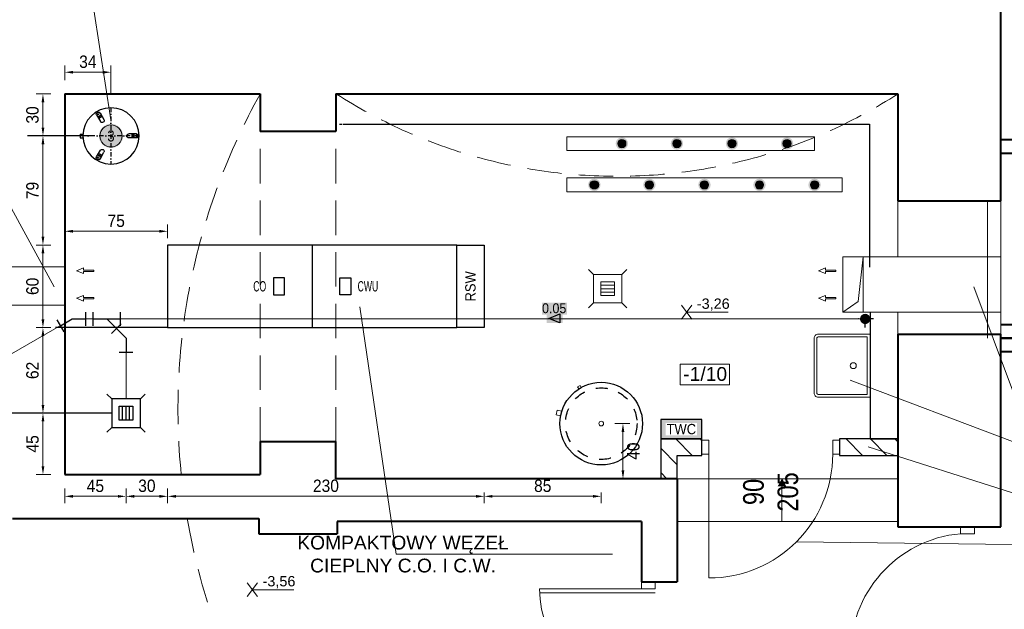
# Model space of a CAD drawing. Header units: millimetres. Extents: x -368 to 1732, y 1943 to 3428.
# Tile 3 of 5: x 567 to 1283, y 2571 to 2999. Entities that reach past the tile are written whole.
import ezdxf
from ezdxf.enums import TextEntityAlignment as Align
from ezdxf.lldxf.tags import DXFTag

# ---------------------------------------------------------------- set-up
doc = ezdxf.new("R2010")
doc.units = ezdxf.units.MM
for name, pattern in [('_DASHED', [0.564444, 0.282222, -0.282222]), ('CONTINOUS', [0]), ('DASHDOT', [25.4, 12.7, -6.35, 0, -6.35]), ('DASHDOT2', [0.5, 0.25, -0.125, 0, -0.125]), ('DASHED', [0.75, 0.5, -0.25])]:
    doc.linetypes.add(name, pattern=pattern)
doc.layers.get('Defpoints').update_dxf_attribs({"lineweight": 9})
for name, color, linetype in [('-- Budynek', 7, 'Continuous'), ('-- CO_piony', 11, 'Continuous'), ('-- K_SANIT', 131, 'CONTINOUS'), ('-- K_SANIT_opis', 11, 'CONTINOUS'), ('-- RAMKA', 11, 'Continuous'), ('-- urządzenia', 51, 'Continuous'), ('-- WYMIENNIKOWNIA', 51, 'Continuous')]:
    doc.layers.add(name, color=color, linetype=linetype)
for name, color, linetype, lineweight in [('-- Budynek_stolaska', 3, 'Continuous', 5), ('-- CO_opis', 11, 'Continuous', 0), ('-- istn. instalacja', 11, 'Continuous', 5), ('-widok', 3, 'Continuous', 15), ('_NOŚNE', 73, 'Continuous', 40), ('A30_DRZWI', 3, 'Continuous', 15), ('Dodatki', 11, 'Continuous', 9), ('OPISY', 1, 'Continuous', 9), ('PRZERYWANA', 50, 'DASHED', 15), ('WYM-BUD', 12, 'Continuous', 13), ('WYMIARY', 123, 'Continuous', 9)]:
    doc.layers.add(name, color=color, linetype=linetype, lineweight=lineweight)
doc.styles.add('1-100', font='arial.ttf', dxfattribs={"width": 0.5, "oblique": 5, "height": 20})
doc.styles.add('A', font='arial.ttf', dxfattribs={"width": 0.9})
doc.styles.add('INSTADT', font='arial.ttf', dxfattribs={"width": 0.9})
doc.styles.get("Standard").update_dxf_attribs({"font": 'arial.ttf'})
tags = doc.linetypes.add('DASH', pattern=[15, 10, -5]).pattern_tags.tags
tags[6:7] = [DXFTag(74, 4), DXFTag(75, 0), DXFTag(340, '0'), DXFTag(46, 0.0), DXFTag(50, 0.0), DXFTag(44, 0.0), DXFTag(45, 0.0)]
tags[4:5] = [DXFTag(74, 4), DXFTag(75, 0), DXFTag(340, '0'), DXFTag(46, 0.0), DXFTag(50, 0.0), DXFTag(44, 0.0), DXFTag(45, 0.0)]
doc.dimstyles.new('1-100', dxfattribs={"dimtxt": 20, "dimasz": 0.4, "dimexe": 15, "dimexo": 0.1, "dimgap": 2, "dimtad": 1, "dimdec": 0, "dimdsep": 46, "dimtxsty": '1-100', "dimblk": 'wymiarowa', "dimcen": 0, "dimse1": 1, "dimse2": 1, "dimclrd": 256, "dimclre": 256, "dimclrt": 2, "dimadec": 0, "dimazin": 0, "dimtfac": 1, "dimtdec": 0, "dimtix": 1, "dimtofl": 0, "dimtmove": 1, "dimatfit": 0, "dimldrblk": 'wymiarowa', "dimfxl": 1, "dimtolj": 1, "dimtzin": 0, "dimlwd": -1, "dimlwe": -1, "dimarcsym": 0})

# ---------------------------------------------------------------- blocks, each defined once
blk = doc.blocks.new('-- ZLEW_rz')
at = {"color": 11, "linetype": 'Continuous', "lineweight": 0}
blk.add_lwpolyline([(-19.85, -40.8), (19.85, -40.8, 0.414214), (22.85, -37.8), (22.85, 0), (-22.85, 0), (-22.85, -37.8, 0.414214)], format="xyb", close=True, dxfattribs=at)
at = {"color": 50, "linetype": 'Continuous', "lineweight": 0}
blk.add_lwpolyline([(-19.85, -38.8), (19.85, -38.8, 0.414214), (20.85, -37.8), (20.85, -2.3), (-20.85, -2.3), (-20.85, -37.8, 0.414214)], format="xyb", close=True, dxfattribs=at)
blk.add_circle((0, -12.3), 2.15, dxfattribs=at)
blk = doc.blocks.new('-- NR_22')
h = blk.add_hatch(color=251)
edge = h.paths.add_edge_path()
edge.add_arc((0, 30), 22, 0, 360)
at = {"color": 50}
blk.add_circle((0, 30), 20, dxfattribs=at)
at = {"style": 'A', "width": 0.9, "flags": 12}
blk.add_attdef('22', text='', height=22, dxfattribs=at).set_placement((0, 30, 0.1), align=Align.MIDDLE_CENTER)
blk = doc.blocks.new('-- średnica_kan')
for points in [[(23.3, 28.5), (-22.3, 28.5), (-22.3, 6.5), (23.3, 6.5)], [(-14.1, 6.5), (15.1, 6.5), (15.1, -8.5), (-14.1, -8.5)]]:
    blk.add_hatch(color=251).paths.add_polyline_path(points)
at = {"linetype": 'Continuous', "ltscale": 100}
for p, q in [((-10.1, 0), (10.1, 8.1)), ((10.1, -8.1), (-10.1, 0)), ((10.1, 8.1), (10.1, -8.1))]:
    blk.add_line(p, q, dxfattribs=at)
at = {"color": 7, "style": 'A', "width": 0.9, "flags": 12}
blk.add_attdef('ŚREDNICA', text='', height=18, dxfattribs=at).set_placement((0, 4.1), align=Align.BOTTOM_CENTER)
blk = doc.blocks.new('*D1831')
at = {"layer": '-- CO_opis', "color": 50, "linetype": 'Continuous', "ltscale": 2}
for p, q in [((599.9, 2659.07), (599.9, 2648.27)), ((644.5, 2659.07), (644.5, 2648.27))]:
    blk.add_line(p, q, dxfattribs=at)
at = {"layer": '-- CO_opis', "linetype": 'Continuous', "lineweight": 5, "ltscale": 2}
blk.add_line((605.9, 2653.27), (638.5, 2653.27), dxfattribs=at)
at = {"layer": '-- CO_opis', "linetype": 'Continuous', "ltscale": 2}
for points in [[(605.9, 2654.27), (605.9, 2652.27), (599.9, 2653.27)], [(638.5, 2654.27), (638.5, 2652.27), (644.5, 2653.27)]]:
    blk.add_solid(points, dxfattribs=at)
at = {"layer": 'Defpoints', "color": 0, "linetype": 'Continuous', "ltscale": 2}
for p in [(599.9, 2669.07), (644.5, 2669.07), (644.5, 2653.27)]:
    blk.add_point(p, dxfattribs=at)
at = {"layer": '-- CO_opis', "color": 1, "linetype": 'Continuous', "ltscale": 2, "insert": (622.2, 2660.85), "char_height": 9, "attachment_point": 5, "style": 'INSTADT'}
blk.add_mtext('\\A1;45', dxfattribs=at)
blk = doc.blocks.new('_ArchTick')
at = {"color": 0, "linetype": 'ByBlock', "const_width": 0.15}
blk.add_lwpolyline([(-0.5, -0.5), (0.5, 0.5)], dxfattribs=at)
blk = doc.blocks.new('wymiarowa')
at = {"layer": 'WYMIARY'}
for p, q in [((0, 25), (0, -25)), ((-17, 0), (17, 0))]:
    blk.add_line(p, q, dxfattribs=at)
at = {"layer": 'WYMIARY', "xscale": 17, "yscale": 17, "zscale": 17, "rotation": 180}
blk.add_blockref('_ArchTick', (0, 0), dxfattribs=at)
blk = doc.blocks.new('*D1832')
at = {"layer": '-- CO_opis', "color": 50, "linetype": 'Continuous', "ltscale": 2}
for p, q in [((644.5, 2659.07), (644.5, 2648.27)), ((674.7, 2659.07), (674.7, 2648.27))]:
    blk.add_line(p, q, dxfattribs=at)
at = {"layer": '-- CO_opis', "linetype": 'Continuous', "lineweight": 5, "ltscale": 2}
blk.add_line((668.7, 2653.27), (650.5, 2653.27), dxfattribs=at)
at = {"layer": '-- CO_opis', "linetype": 'Continuous', "ltscale": 2}
for points in [[(650.5, 2654.27), (650.5, 2652.27), (644.5, 2653.27)], [(668.7, 2654.27), (668.7, 2652.27), (674.7, 2653.27)]]:
    blk.add_solid(points, dxfattribs=at)
at = {"layer": 'Defpoints', "color": 0, "linetype": 'Continuous', "ltscale": 2}
for p in [(644.5, 2669.07), (674.7, 2669.07), (644.5, 2653.27)]:
    blk.add_point(p, dxfattribs=at)
at = {"layer": '-- CO_opis', "color": 1, "linetype": 'Continuous', "ltscale": 2, "insert": (659.6, 2660.87), "char_height": 9, "attachment_point": 5, "style": 'INSTADT'}
blk.add_mtext('\\A1;30', dxfattribs=at)
blk = doc.blocks.new('*D1833')
at = {"layer": '-- CO_opis', "color": 50, "linetype": 'Continuous', "ltscale": 2}
for p, q in [((589.9, 2713.67), (579.1, 2713.67)), ((589.9, 2669.07), (579.1, 2669.07))]:
    blk.add_line(p, q, dxfattribs=at)
at = {"layer": '-- CO_opis', "linetype": 'Continuous', "lineweight": 5, "ltscale": 2}
blk.add_line((584.1, 2707.67), (584.1, 2675.07), dxfattribs=at)
at = {"layer": '-- CO_opis', "linetype": 'Continuous', "ltscale": 2}
for points in [[(585.1, 2707.67), (583.1, 2707.67), (584.1, 2713.67)], [(585.1, 2675.07), (583.1, 2675.07), (584.1, 2669.07)]]:
    blk.add_solid(points, dxfattribs=at)
at = {"layer": 'Defpoints', "color": 0, "linetype": 'Continuous', "ltscale": 2}
for p in [(599.9, 2713.67), (584.1, 2669.07), (599.9, 2669.07)]:
    blk.add_point(p, dxfattribs=at)
at = {"layer": '-- CO_opis', "color": 1, "linetype": 'Continuous', "ltscale": 2, "insert": (576.52, 2691.37), "char_height": 9, "attachment_point": 5, "rotation": 90, "style": 'INSTADT'}
blk.add_mtext('\\A1;45', dxfattribs=at)
blk = doc.blocks.new('*D1834')
at = {"layer": '-- CO_opis', "color": 50, "linetype": 'Continuous', "ltscale": 2}
for p, q in [((589.9, 2775.78), (579.1, 2775.78)), ((589.9, 2713.67), (579.1, 2713.67))]:
    blk.add_line(p, q, dxfattribs=at)
at = {"layer": '-- CO_opis', "linetype": 'Continuous', "lineweight": 5, "ltscale": 2}
blk.add_line((584.1, 2719.67), (584.1, 2769.78), dxfattribs=at)
at = {"layer": '-- CO_opis', "linetype": 'Continuous', "ltscale": 2}
for points in [[(585.1, 2769.78), (583.1, 2769.78), (584.1, 2775.78)], [(585.1, 2719.67), (583.1, 2719.67), (584.1, 2713.67)]]:
    blk.add_solid(points, dxfattribs=at)
at = {"layer": 'Defpoints', "color": 0, "linetype": 'Continuous', "ltscale": 2}
for p in [(584.1, 2775.78), (599.9, 2775.78), (599.9, 2713.67)]:
    blk.add_point(p, dxfattribs=at)
at = {"layer": '-- CO_opis', "color": 1, "linetype": 'Continuous', "ltscale": 2, "insert": (576.5, 2744.73), "char_height": 9, "attachment_point": 5, "rotation": 90, "style": 'INSTADT'}
blk.add_mtext('\\A1;62', dxfattribs=at)
blk = doc.blocks.new('*D1835')
at = {"layer": '-- CO_opis', "color": 50, "linetype": 'Continuous', "ltscale": 2}
for p, q in [((589.9, 2835.78), (579.1, 2835.78)), ((589.9, 2775.78), (579.1, 2775.78))]:
    blk.add_line(p, q, dxfattribs=at)
at = {"layer": '-- CO_opis', "linetype": 'Continuous', "lineweight": 5, "ltscale": 2}
blk.add_line((584.1, 2829.78), (584.1, 2781.78), dxfattribs=at)
at = {"layer": '-- CO_opis', "linetype": 'Continuous', "ltscale": 2}
for points in [[(585.1, 2829.78), (583.1, 2829.78), (584.1, 2835.78)], [(585.1, 2781.78), (583.1, 2781.78), (584.1, 2775.78)]]:
    blk.add_solid(points, dxfattribs=at)
at = {"layer": 'Defpoints', "color": 0, "linetype": 'Continuous', "ltscale": 2}
for p in [(599.9, 2835.78), (584.1, 2775.78), (599.9, 2775.78)]:
    blk.add_point(p, dxfattribs=at)
at = {"layer": '-- CO_opis', "color": 1, "linetype": 'Continuous', "ltscale": 2, "insert": (576.5, 2805.78), "char_height": 9, "attachment_point": 5, "rotation": 90, "style": 'INSTADT'}
blk.add_mtext('\\A1;60', dxfattribs=at)
blk = doc.blocks.new('*D1836')
at = {"layer": '-- CO_opis', "color": 50, "linetype": 'Continuous', "ltscale": 2}
for p, q in [((589.9, 2945.5), (579.1, 2945.5)), ((589.9, 2915.05), (579.1, 2915.05))]:
    blk.add_line(p, q, dxfattribs=at)
at = {"layer": '-- CO_opis', "linetype": 'Continuous', "lineweight": 5, "ltscale": 2}
blk.add_line((584.1, 2921.05), (584.1, 2939.5), dxfattribs=at)
at = {"layer": '-- CO_opis', "linetype": 'Continuous', "ltscale": 2}
for points in [[(585.1, 2939.5), (583.1, 2939.5), (584.1, 2945.5)], [(585.1, 2921.05), (583.1, 2921.05), (584.1, 2915.05)]]:
    blk.add_solid(points, dxfattribs=at)
at = {"layer": 'Defpoints', "color": 0, "linetype": 'Continuous', "ltscale": 2}
for p in [(584.1, 2945.5), (599.9, 2945.5), (599.9, 2915.05)]:
    blk.add_point(p, dxfattribs=at)
at = {"layer": '-- CO_opis', "color": 1, "linetype": 'Continuous', "ltscale": 2, "insert": (576.5, 2930.27), "char_height": 9, "attachment_point": 5, "rotation": 90, "style": 'INSTADT'}
blk.add_mtext('\\A1;30', dxfattribs=at)
blk = doc.blocks.new('*D1837')
at = {"layer": '-- CO_opis', "color": 50, "linetype": 'Continuous', "ltscale": 2}
for p, q in [((599.9, 2955.5), (599.9, 2966.3)), ((633.53, 2945.5), (633.53, 2966.3))]:
    blk.add_line(p, q, dxfattribs=at)
at = {"layer": '-- CO_opis', "linetype": 'Continuous', "lineweight": 5, "ltscale": 2}
blk.add_line((605.9, 2961.3), (627.53, 2961.3), dxfattribs=at)
at = {"layer": '-- CO_opis', "linetype": 'Continuous', "ltscale": 2}
for points in [[(605.9, 2962.3), (605.9, 2960.3), (599.9, 2961.3)], [(627.53, 2962.3), (627.53, 2960.3), (633.53, 2961.3)]]:
    blk.add_solid(points, dxfattribs=at)
at = {"layer": 'Defpoints', "color": 0, "linetype": 'Continuous', "ltscale": 2}
for p in [(633.53, 2961.3), (599.9, 2945.5), (633.53, 2935.5)]:
    blk.add_point(p, dxfattribs=at)
at = {"layer": '-- CO_opis', "color": 1, "linetype": 'Continuous', "ltscale": 2, "insert": (616.71, 2968.9), "char_height": 9, "attachment_point": 5, "style": 'INSTADT'}
blk.add_mtext('\\A1;34', dxfattribs=at)
blk = doc.blocks.new('*D1840')
at = {"layer": '-- CO_opis', "color": 50, "linetype": 'Continuous', "ltscale": 2}
for p, q in [((599.9, 2840.78), (599.9, 2850.78)), ((674.7, 2840.78), (674.7, 2850.78))]:
    blk.add_line(p, q, dxfattribs=at)
at = {"layer": '-- CO_opis', "linetype": 'Continuous', "lineweight": 5, "ltscale": 2}
blk.add_line((605.9, 2845.78), (668.7, 2845.78), dxfattribs=at)
at = {"layer": '-- CO_opis', "linetype": 'Continuous', "ltscale": 2}
for points in [[(605.9, 2846.78), (605.9, 2844.78), (599.9, 2845.78)], [(668.7, 2846.78), (668.7, 2844.78), (674.7, 2845.78)]]:
    blk.add_solid(points, dxfattribs=at)
at = {"layer": 'Defpoints', "color": 0, "linetype": 'Continuous', "ltscale": 2}
for p in [(674.7, 2845.78), (599.9, 2835.78, 0), (674.7, 2835.78, 0)]:
    blk.add_point(p, dxfattribs=at)
at = {"layer": '-- CO_opis', "color": 1, "linetype": 'Continuous', "ltscale": 2, "insert": (637.3, 2853.36), "char_height": 9, "attachment_point": 5, "style": 'INSTADT'}
blk.add_mtext('\\A1;75', dxfattribs=at)
blk = doc.blocks.new('-- pion_kan')
h = blk.add_hatch(color=251)
edge = h.paths.add_edge_path()
edge.add_ellipse((0, 0), major_axis=(-5.31, 5.31), ratio=1, start_angle=0, end_angle=360)
at = {"color": 50, "linetype": 'DASHDOT2', "ltscale": 25}
for p, q in [((12.3, 0), (-12.3, 0)), ((0, -12.3), (0, 12.3))]:
    blk.add_line(p, q, dxfattribs=at)
at = {"color": 51, "linetype": 'Continuous'}
blk.add_ellipse((0, 0), major_axis=(-3.9, 3.9), ratio=1, start_param=3.926991, end_param=10.210176, dxfattribs=at)
blk = doc.blocks.new('A$C541D7E8F')
at = {"layer": '-- K_SANIT', "xscale": 0.5, "yscale": 0.5}
blk.add_blockref('-- pion_kan', (0, 0), dxfattribs=at)
blk = doc.blocks.new('-- Węzeł 60x230')
at = {"layer": '-- WYMIENNIKOWNIA', "color": 11, "ltscale": 100}
blk.add_line((0, -30), (0, 30), dxfattribs=at)
for points in [[(-125, -30), (-125, 30), (-105, 30), (-105, -30)], [(-28.1, -6.15), (-28.1, 6.15), (-20, 6.15), (-20, -6.15)], [(28.1, -6.15), (28.1, 6.15), (20, 6.15), (20, -6.15)]]:
    blk.add_lwpolyline(points, close=True, dxfattribs=at)
at = {"layer": '-- WYMIENNIKOWNIA', "color": 91, "ltscale": 100}
blk.add_lwpolyline([(-105, 30), (-105, -30), (105, -30), (105, 30)], close=True, dxfattribs=at)
at = {"layer": '-- WYMIENNIKOWNIA', "color": 7, "ltscale": 100, "insert": (-115, 0), "char_height": 7.5, "attachment_point": 5, "rotation": 270, "style": 'A'}
blk.add_mtext_dynamic_manual_height_columns('RSW', width=50, gutter_width=3.75, heights=[23.85], dxfattribs=at)
at = {"layer": '-- WYMIENNIKOWNIA', "color": 7, "linetype": 'Continuous', "lineweight": 0, "attachment_point": 5, "rotation": 180, "style": 'A'}
for s, insert, char_height, width in [('{\\W0.6;CWU}', (-40.51, 0), 7.4996, 14.2776), ('{\\W0.6;CO}', (38.1, 0), 7.5, 9.4596)]:
    blk.add_mtext(s, dxfattribs=dict(at, insert=insert, char_height=char_height, width=width))
blk = doc.blocks.new('-- ROZDZIELNICA TWC_rz')
blk.add_hatch(color=251).paths.add_polyline_path([(0, -15), (0, 15), (-14.2, 15), (-14.2, -15)])
at = {"color": 7, "ltscale": 100, "insert": (-7.1, 0), "char_height": 7.5, "attachment_point": 5, "rotation": 90, "style": 'A', "bg_fill": 3, "box_fill_scale": 1.1, "bg_fill_color": 256, "bg_fill_transparency": 10617998}
blk.add_mtext('TWC', dxfattribs=at)
at = {"ltscale": 100}
blk.add_lwpolyline([(-14.2, -15), (0, -15), (0, 15), (-14.2, 15)], close=True, dxfattribs=at)
blk = doc.blocks.new('-- WPUST_Ż_100')
at = {"color": 50}
for p, q in [((-13.89, 13.89), (-10.35, 10.35)), ((-10.35, 10.35), (-10.35, -10.35)), ((10.35, 10.35), (-10.35, 10.35)), ((10.35, 10.35), (13.89, 13.89)), ((10.35, -10.35), (10.35, 10.35)), ((-2.5, 5), (-2.5, -5)), ((0, 5), (0, -5)), ((2.5, 5), (2.5, -5)), ((-13.89, -13.89), (-10.35, -10.35)), ((-10.35, -10.35), (10.35, -10.35)), ((10.35, -10.35), (13.89, -13.89))]:
    blk.add_line(p, q, dxfattribs=at)
at = {"color": 11}
for p, q in [((-5, -5), (-5, 5)), ((-5, 5), (5, 5)), ((5, 5), (5, -5)), ((5, -5), (-5, -5))]:
    blk.add_line(p, q, dxfattribs=at)
blk = doc.blocks.new('pion')
h = blk.add_hatch(color=251)
edge = h.paths.add_edge_path()
edge.add_arc((0, 0), 6, 0, 360)
h = blk.add_hatch(color=50)
edge = h.paths.add_edge_path()
edge.add_arc((0, 0), 4, 0, 360)
at = {"color": 50}
blk.add_circle((0, 0), 4, dxfattribs=at)
blk = doc.blocks.new('-- JOULE TCPMVD-200_rz')
at = {"color": 50, "linetype": 'Continuous', "lineweight": 0}
blk.add_lwpolyline([(-21.95, -20.45), (-23.16, -21.65), (-21.65, -23.16), (-20.45, -21.95)], dxfattribs=at)
blk.add_lwpolyline([(-1.68, -30), (1.68, -30), (1.68, -33.37), (-1.68, -33.37)], close=True, dxfattribs=at)
blk.add_circle((0, 0), 30)
at = {"color": 50, "linetype": '_DASHED', "ltscale": 30}
blk.add_circle((0, 0), 26, dxfattribs=at)
at = {"color": 50, "linetype": 'Continuous', "lineweight": 0}
blk.add_circle((0, 0), 1.69, dxfattribs=at)
blk = doc.blocks.new('-- NG 50')
at = {"color": 50, "linetype": 'DASHDOT', "ltscale": 0.25}
for p, q in [((0, 20.45), (0, -20.45)), ((-20.45, 0), (20.45, 0))]:
    blk.add_line(p, q, dxfattribs=at)
at = {"color": 50, "extrusion": (0, 0, -1)}
for p, q in [((7.95, 16.77), (5.14, 11.9)), ((10.55, 15.27), (7.74, 10.4)), ((6.4, 14.09), (6.41, 14.1)), ((6.41, 14.11), (6.41, 14.1)), ((-18.5, 1.5), (-12.87, 1.5)), ((-18.5, -1.5), (-12.87, -1.5)), ((-15.42, -1.5), (-15.41, -1.5)), ((-15.4, -1.5), (-15.41, -1.5)), ((7.95, -16.77), (5.14, -11.9)), ((10.55, -15.27), (7.74, -10.4)), ((9, -12.59), (9.01, -12.6)), ((9.01, -12.61), (9.01, -12.6))]:
    blk.add_line(p, q, dxfattribs=at)
at = {"color": 11, "extrusion": (0, 0, -1)}
for p, q in [((22.45, 1.34), (20.4, 1.34)), ((22.45, 1.34), (22.45, 0)), ((22.45, 0), (22.45, -1.35)), ((22.45, -1.35), (20.4, -1.35))]:
    blk.add_line(p, q, dxfattribs=at)
at = {"color": 0}
for radius in [20.45, 0.612]:
    blk.add_circle((0, 0), radius, dxfattribs=at)
at = {"color": 50}
for centre, radius in [((9.37, 16.24), 0.75), ((-18.75, 0), 0.75), ((0, 0), 0.367), ((0, 0), 0.184), ((9.37, -16.24), 0.75)]:
    blk.add_circle(centre, radius, dxfattribs=at)
for centre, radius, start, end in [((15.77, 27.31), 15.04, 234.27519, 245.72481), ((15.77, 27.31), 14.84, 234.19776, 245.80224), ((9.25, 16.02), 1.5, 330, 150), ((6.5, 11.25), 1.5, 154.47439, 325.52561), ((-18.5, 0), 1.5, 90, 270), ((-31.54, 0), 14.84, 354.19776, 5.80224), ((-31.54, 0), 15.04, 354.27519, 5.72481), ((-12.99, 0), 1.5, 274.47439, 85.52561), ((6.5, -11.25), 1.5, 34.47439, 205.52561), ((15.77, -27.31), 15.04, 114.27519, 125.72481), ((15.77, -27.31), 14.84, 114.19776, 125.80224), ((9.25, -16.02), 1.5, 210, 30)]:
    blk.add_arc(centre, radius, start, end, dxfattribs=at)
at = {"color": 50, "extrusion": (0, 0, -1)}
for centre, major_axis, start_param, end_param in [((4.6, 7.96), (-12.85, 7.42), 1.469528, 1.672065), ((4.6, 7.96), (-13.02, 7.52), 1.47088, 1.570796), ((4.6, 7.96), (-13.02, 7.52), 1.570796, 1.670713), ((-9.2, 0), (0, -15.04), 1.570796, 1.670713), ((-9.2, 0), (0, -15.04), 1.47088, 1.570796), ((-9.2, 0), (0, -14.84), 1.469528, 1.672065), ((4.6, -7.96), (12.85, 7.42), 1.469528, 1.672065), ((4.6, -7.96), (13.02, 7.52), 1.570796, 1.670713), ((4.6, -7.96), (13.02, 7.52), 1.47088, 1.570796)]:
    blk.add_ellipse(centre, major_axis=major_axis, ratio=0.421187, start_param=start_param, end_param=end_param, dxfattribs=at)
blk = doc.blocks.new('-- KAN_TRÓJNIK 45')
at = {"color": 51, "linetype": 'Continuous'}
for p, q in [((10.51, 3.44), (3.44, 10.51)), ((-10, 5), (-10, -5)), ((10, 5), (10, -5))]:
    blk.add_line(p, q, dxfattribs=at)
at = {"color": 0, "linetype": 'Continuous'}
for p, q in [((-10, 0), (10, 0)), ((0, 0), (6.98, 6.98))]:
    blk.add_line(p, q, dxfattribs=at)
blk = doc.blocks.new('-- KAN_KOLANO 45')
at = {"color": 51, "linetype": 'Continuous'}
for p, q in [((-5, 10), (5, 10)), ((-3.51, -10.58), (-10.58, -3.51))]:
    blk.add_line(p, q, dxfattribs=at)
at = {"color": 0, "linetype": 'Continuous'}
for p, q in [((0, 0), (0, 10)), ((-7.04, -7.04), (0, 0))]:
    blk.add_line(p, q, dxfattribs=at)
blk = doc.blocks.new('-- KAN_KOLANO 30')
at = {"color": 51, "linetype": 'Continuous'}
for p, q in [((-5, 10), (5, 10)), ((-0.65, -11.13), (-9.31, -6.13))]:
    blk.add_line(p, q, dxfattribs=at)
at = {"color": 0, "linetype": 'Continuous'}
for p, q in [((0, 0), (0, 10)), ((-4.98, -8.63), (0, 0))]:
    blk.add_line(p, q, dxfattribs=at)
blk = doc.blocks.new('*D2022')
at = {"layer": '-- CO_opis', "color": 50, "linetype": 'Continuous', "ltscale": 2}
for p, q in [((674.7, 2659.07), (674.7, 2648.27)), ((904.7, 2656.07), (904.7, 2648.27))]:
    blk.add_line(p, q, dxfattribs=at)
at = {"layer": '-- CO_opis', "linetype": 'Continuous', "lineweight": 5, "ltscale": 2}
blk.add_line((680.7, 2653.27), (898.7, 2653.27), dxfattribs=at)
at = {"layer": '-- CO_opis', "linetype": 'Continuous', "ltscale": 2}
for points in [[(680.7, 2654.27), (680.7, 2652.27), (674.7, 2653.27)], [(898.7, 2654.27), (898.7, 2652.27), (904.7, 2653.27)]]:
    blk.add_solid(points, dxfattribs=at)
at = {"layer": 'Defpoints', "color": 0, "linetype": 'Continuous', "ltscale": 2}
for p in [(674.7, 2669.07), (904.7, 2666.07), (904.7, 2653.27)]:
    blk.add_point(p, dxfattribs=at)
at = {"layer": '-- CO_opis', "color": 1, "linetype": 'Continuous', "ltscale": 2, "insert": (789.7, 2660.87), "char_height": 9, "attachment_point": 5, "style": 'INSTADT'}
blk.add_mtext('\\A1;230', dxfattribs=at)
blk = doc.blocks.new('*D2023')
at = {"layer": '-- CO_opis', "color": 50, "linetype": 'Continuous', "ltscale": 2}
for p, q in [((904.7, 2656.07), (904.7, 2648.27)), ((989.7, 2656.07), (989.7, 2648.27))]:
    blk.add_line(p, q, dxfattribs=at)
at = {"layer": '-- CO_opis', "linetype": 'Continuous', "lineweight": 5, "ltscale": 2}
blk.add_line((983.7, 2653.27), (910.7, 2653.27), dxfattribs=at)
at = {"layer": '-- CO_opis', "linetype": 'Continuous', "ltscale": 2}
for points in [[(910.7, 2654.27), (910.7, 2652.27), (904.7, 2653.27)], [(983.7, 2654.27), (983.7, 2652.27), (989.7, 2653.27)]]:
    blk.add_solid(points, dxfattribs=at)
at = {"layer": 'Defpoints', "color": 0, "linetype": 'Continuous', "ltscale": 2}
for p in [(904.7, 2666.07), (989.7, 2666.07), (904.7, 2653.27)]:
    blk.add_point(p, dxfattribs=at)
at = {"layer": '-- CO_opis', "color": 1, "linetype": 'Continuous', "ltscale": 2, "insert": (947.2, 2660.86), "char_height": 9, "attachment_point": 5, "style": 'INSTADT'}
blk.add_mtext('\\A1;85', dxfattribs=at)
blk = doc.blocks.new('*D2024')
at = {"layer": '-- CO_opis', "color": 50, "linetype": 'Continuous', "ltscale": 2}
for p, q in [((999.7, 2706.07), (1010.5, 2706.07)), ((999.7, 2666.07), (1010.5, 2666.07))]:
    blk.add_line(p, q, dxfattribs=at)
at = {"layer": '-- CO_opis', "linetype": 'Continuous', "lineweight": 5, "ltscale": 2}
blk.add_line((1005.5, 2700.07), (1005.5, 2672.07), dxfattribs=at)
at = {"layer": '-- CO_opis', "linetype": 'Continuous', "ltscale": 2}
for points in [[(1006.5, 2700.07), (1004.5, 2700.07), (1005.5, 2706.07)], [(1006.5, 2672.07), (1004.5, 2672.07), (1005.5, 2666.07)]]:
    blk.add_solid(points, dxfattribs=at)
at = {"layer": 'Defpoints', "color": 0, "linetype": 'Continuous', "ltscale": 2}
for p in [(989.7, 2706.07), (989.7, 2666.07), (1005.5, 2666.07)]:
    blk.add_point(p, dxfattribs=at)
at = {"layer": '-- CO_opis', "color": 1, "linetype": 'Continuous', "ltscale": 2, "insert": (1013.09, 2686.07), "char_height": 9, "attachment_point": 5, "rotation": 90, "style": 'INSTADT'}
blk.add_mtext('\\A1;40', dxfattribs=at)
blk = doc.blocks.new('*D2025')
at = {"layer": '-- CO_opis', "color": 50, "linetype": 'Continuous', "ltscale": 2}
for p, q in [((589.9, 2915.05), (579.1, 2915.05)), ((589.9, 2835.78), (579.1, 2835.78))]:
    blk.add_line(p, q, dxfattribs=at)
at = {"layer": '-- CO_opis', "linetype": 'Continuous', "lineweight": 5, "ltscale": 2}
blk.add_line((584.1, 2841.78), (584.1, 2909.05), dxfattribs=at)
at = {"layer": '-- CO_opis', "linetype": 'Continuous', "ltscale": 2}
for points in [[(585.1, 2909.05), (583.1, 2909.05), (584.1, 2915.05)], [(585.1, 2841.78), (583.1, 2841.78), (584.1, 2835.78)]]:
    blk.add_solid(points, dxfattribs=at)
at = {"layer": 'Defpoints', "color": 0, "linetype": 'Continuous', "ltscale": 2}
for p in [(584.1, 2915.05), (599.9, 2915.05), (599.9, 2835.78)]:
    blk.add_point(p, dxfattribs=at)
at = {"layer": '-- CO_opis', "color": 1, "linetype": 'Continuous', "ltscale": 2, "insert": (576.5, 2875.42), "char_height": 9, "attachment_point": 5, "rotation": 90, "style": 'INSTADT'}
blk.add_mtext('\\A1;79', dxfattribs=at)
blk = doc.blocks.new('*U662')
at = {"color": 11}
blk.add_line((5, 10), (5, 100), dxfattribs=at)
at = {"color": 50}
for points in [[(0, 10), (5, 10), (5, 0), (0, 0)], [(95, 10), (100, 10), (100, 0), (95, 0)]]:
    blk.add_lwpolyline(points, close=True, dxfattribs=at)
blk.add_arc((5, 10), 90, 0, 90, dxfattribs=at)
blk = doc.blocks.new('*U2296')
at = {"layer": '-- Budynek_stolaska', "color": 6, "linetype": 'Continuous', "lineweight": 13, "rotation": 89.48029714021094}
blk.add_blockref('*U662', (5, -0.05), dxfattribs=at)
blk = doc.blocks.new('A$C2C187714')
at = {"layer": '-- RAMKA'}
blk.add_blockref('*U2296', (0, 0), dxfattribs=at)

msp = doc.modelspace()

# ---------------------------------------------------------------- hatches: boundary and pattern name
at = {"layer": 'Dodatki'}
msp.add_hatch(color=256, dxfattribs=at).paths.add_polyline_path([(1117.87, 2660.43), (1120.9, 2666.07), (1123.92, 2660.43)])

# ---------------------------------------------------------------- linework, layer by layer
at = {"layer": '-- Budynek', "color": 50, "linetype": 'DASH'}
for points in [[(799.53, 2923.5), (801.21, 2923.5)], [(801.95, 2923.5), (1184.7, 2923.5), (1184.7, 2819.62)], [(1185.13, 2787.14), (1185.13, 2694.95), (1205.13, 2694.95)]]:
    msp.add_lwpolyline(points, dxfattribs=at)
at = {"layer": '-- Budynek', "color": 11}
msp.add_lwpolyline([(1205.13, 2694.95), (1162.9, 2694.95), (1162.9, 2682.95), (1205.13, 2682.95)], dxfattribs=at)
at = {"layer": '-- CO_opis', "color": 11}
for points in [[(633.53, 2926.69), (612.78, 3060.12), (612.78, 3060.12), (732.81, 3060.12)], [(1170.68, 2737.58), (1288.49, 2693), (1293.49, 2692.99), (1395.19, 2693)], [(1183.58, 2689.12), (1288.49, 2655.7), (1293.49, 2655.69), (1390.54, 2655.7)], [(1131.54, 2620.31), (1288.46, 2618.39), (1293.45, 2618.39), (1360.38, 2618.39)]]:
    msp.add_lwpolyline(points, dxfattribs=at)
at = {"layer": '-- CO_opis', "color": 11, "lineweight": 0}
for points in [[(438.39, 2932.47), (522.71, 2932.47), (592.29, 2805.46)], [(1372.81, 2730.3), (1288.49, 2730.3), (1260.35, 2805.52)]]:
    msp.add_lwpolyline(points, dxfattribs=at)
at = {"layer": '-- istn. instalacja', "color": 11, "linetype": 'Continuous', "ltscale": 2}
for p, q in [((1180.13, 2827.14), (1176.48, 2794.73)), ((1180.13, 2827.14), (1280.06, 2827.14)), ((1280.06, 2827.14), (1280.06, 2787.14)), ((1176.48, 2794.73), (1165.13, 2787.14)), ((1180.13, 2787.14), (1280.06, 2787.14))]:
    msp.add_line(p, q, dxfattribs=at)
for points in [[(964.7, 2904.5), (1144.7, 2904.5), (1144.7, 2914.5), (964.7, 2914.5)], [(1165.13, 2787.14), (1180.13, 2787.14), (1180.13, 2827.14), (1165.13, 2827.14)]]:
    msp.add_lwpolyline(points, close=True, dxfattribs=at)
for points in [[(964.7, 2884.5), (964.7, 2874.5), (964.7, 2874.5), (1164.7, 2874.5), (1164.7, 2884.5), (964.7, 2884.5), (964.7, 2884.5)], [(599.9, 2820.03), (365.9, 2820.03), (365.9, 2792.03), (599.9, 2792.03)]]:
    msp.add_lwpolyline(points, dxfattribs=at)
at = {"layer": '-- istn. instalacja', "color": 50, "linetype": 'Continuous', "ltscale": 0.6}
for points in [[(621.07, 2817.64), (621.07, 2816.64), (613.57, 2816.64), (613.57, 2815.14), (608.57, 2817.14), (613.57, 2819.14), (613.57, 2817.64)], [(1160.13, 2817.64), (1160.13, 2816.64), (1152.63, 2816.64), (1152.63, 2815.14), (1147.63, 2817.14), (1152.63, 2819.14), (1152.63, 2817.64)], [(621.07, 2797.64), (621.07, 2796.64), (613.57, 2796.64), (613.57, 2795.14), (608.57, 2797.14), (613.57, 2799.14), (613.57, 2797.64)], [(1160.13, 2797.64), (1160.13, 2796.64), (1152.63, 2796.64), (1152.63, 2795.14), (1147.63, 2797.14), (1152.63, 2799.14), (1152.63, 2797.64)]]:
    msp.add_lwpolyline(points, close=True, dxfattribs=at)
at = {"layer": '-- K_SANIT', "linetype": 'Continuous', "lineweight": 0}
for p, q in [((555.02, 2753.1), (605.36, 2782.11)), ((1181.46, 2782.11), (605.36, 2782.11)), ((644.5, 2724.02), (644.5, 2758.09))]:
    msp.add_line(p, q, dxfattribs=at)
at = {"layer": '-- RAMKA'}
for p, q in [((621.53, 2915.05), (572.78, 2915.05)), ((674.7, 2775.78), (593.09, 2775.78)), ((634.15, 2713.67), (545.16, 2713.67))]:
    msp.add_line(p, q, dxfattribs=at)
at = {"layer": '-widok'}
for p, q in [((1205.13, 2868.02), (1205.13, 2827.14)), ((1280.06, 2868.02), (1280.06, 2827.14)), ((1205.13, 2787.14), (1205.13, 2771.02)), ((1280.06, 2787.14), (1280.06, 2771.02))]:
    msp.add_line(p, q, dxfattribs=at)
at = {"layer": '_NOŚNE'}
for p, q in [((1280.06, 2868.02), (1280.06, 3295.91)), ((599.9, 2945.5), (599.9, 2669.07)), ((599.9, 2945.5), (741.9, 2945.5)), ((741.9, 2945.5), (741.9, 2918.5)), ((796.9, 2945.5), (1205.13, 2945.5)), ((796.9, 2945.5), (796.9, 2918.5)), ((1205.13, 2945.5), (1205.13, 2868.02)), ((741.9, 2918.5), (796.9, 2918.5)), ((1205.13, 2868.02), (1280.06, 2868.02)), ((1205.13, 2771.02), (1205.13, 2631.14)), ((1205.13, 2771.02), (1280.06, 2771.02)), ((1280.06, 2631.14), (1280.06, 2771.02)), ((1420.18, 2768.18), (1280.06, 2768.18)), ((1280.06, 2758.45), (1410.02, 2758.45)), ((741.9, 2693.07), (741.9, 2669.07)), ((741.9, 2693.07), (796.9, 2693.07)), ((796.9, 2666.07), (796.9, 2693.07)), ((599.9, 2669.07), (741.9, 2669.07)), ((1044.9, 2666.07), (796.9, 2666.07)), ((1044.9, 2666.07), (1044.9, 2591.07)), ((561.9, 2637.07), (740.9, 2637.07)), ((740.9, 2637.07), (740.9, 2626.07)), ((1018.9, 2635.07), (1018.9, 2591.07)), ((1205.13, 2631.14), (1280.06, 2631.14)), ((1018.9, 2591.07), (1044.9, 2591.07))]:
    msp.add_line(p, q, dxfattribs=at)
for points in [[(1280.06, 2768.18), (1364.06, 2768.18), (1364.06, 2912.18), (1280.06, 2912.18)], [(1280.06, 2778.18), (1354.06, 2778.18), (1354.06, 2902.18), (1280.06, 2902.18)]]:
    msp.add_lwpolyline(points, dxfattribs=at)
at = {"layer": 'A30_DRZWI'}
for p, q in [((1250.84, 2631.14), (1250.84, 2626.14)), ((1260.84, 2626.14), (1250.84, 2626.14)), ((1260.84, 2631.14), (1260.84, 2626.14)), ((1018.9, 2586.07), (1018.9, 2591.07)), ((1028.9, 2586.07), (1028.9, 2591.07)), ((1028.9, 2586.12), (944.84, 2586.12)), ((1028.9, 2583.12), (944.9, 2583.12)), ((1028.9, 2586.07), (1018.9, 2586.07))]:
    msp.add_line(p, q, dxfattribs=at)
for centre, radius, start, end in [((1258.56, 2538.72), 87.76, 95.0456, 181.68732), ((1018.9, 2586.12), 74.05, 180, 270)]:
    msp.add_arc(centre, radius, start, end, dxfattribs=at)
at = {"layer": 'Dodatki'}
for p, q in [((1048.03, 2782.03), (1055.53, 2792.03)), ((1055.53, 2782.03), (1048.03, 2792.03)), ((1051.78, 2787.03), (1081.87, 2787.03)), ((1120.9, 2666.07), (1123.92, 2660.43)), ((732.5, 2580.44), (740, 2590.44)), ((740, 2580.44), (732.5, 2590.44)), ((736.25, 2585.44), (766.34, 2585.44))]:
    msp.add_line(p, q, dxfattribs=at)
at = {"layer": 'Dodatki', "ltscale": 0.8}
for p, q in [((1044.9, 2666.07), (1205.13, 2666.07)), ((1120.9, 2635.07), (1120.9, 2666.07)), ((1044.9, 2635.07), (1205.13, 2635.07))]:
    msp.add_line(p, q, dxfattribs=at)
at = {"layer": 'Dodatki'}
msp.add_lwpolyline([(1082.87, 2749.18), (1047.11, 2749.18), (1047.11, 2734.36), (1082.87, 2734.36)], close=True, dxfattribs=at)
at = {"layer": 'PRZERYWANA', "ltscale": 50}
for p, q in [((741.9, 2693.07), (741.9, 2918.5)), ((796.9, 2693.07), (796.9, 2918.5))]:
    msp.add_line(p, q, dxfattribs=at)
for centre, radius, start, end in [((1151.72, 2716.38), 469.52, 150.79221, 185.7839), ((1001.23, 3263.3), 377.59, 237.31603, 302.68397), ((1151.72, 2716.38), 469.52, 189.72572, 208.95673)]:
    msp.add_arc(centre, radius, start, end, dxfattribs=at)
at = {"layer": 'WYM-BUD'}
msp.add_line((1270.33, 2868.02), (1270.33, 2768.12), dxfattribs=at)

# ---------------------------------------------------------------- block references
at = {"layer": '-- CO_opis'}
ref = msp.add_blockref('-- NR_22', (633.53, 2903.05), dxfattribs=dict(at, xscale=0.4, yscale=0.4, zscale=0.001))
ref.add_attrib('22', '3', dxfattribs={"layer": '0', "height": 8, "style": 'A', "width": 0.85}).set_placement((633.53, 2915.05, 0), align=Align.MIDDLE_CENTER)
at = {"layer": '-- CO_piony', "linetype": 'Continuous', "lineweight": 0, "xscale": 0.75, "yscale": 0.75}
msp.add_blockref('pion', (984.7, 2879.5), dxfattribs=at)
at = {"layer": '-- istn. instalacja', "color": 11, "linetype": 'Continuous', "ltscale": 2, "xscale": 0.75, "yscale": 0.75}
for p in [(1004.7, 2909.5), (1044.7, 2909.5), (1084.7, 2909.5), (1124.7, 2909.5), (1024.7, 2879.5), (1064.7, 2879.5), (1104.7, 2879.5), (1144.7, 2879.5)]:
    msp.add_blockref('pion', p, dxfattribs=at)
at = {"layer": '-- istn. instalacja', "linetype": 'Continuous', "lineweight": 0, "rotation": 90}
msp.add_blockref('-- WPUST_Ż_100', (994.4, 2804.07), dxfattribs=at)
at = {"layer": '-- K_SANIT', "linetype": 'Continuous', "lineweight": 0, "xscale": -1}
for name, p, rotation in [('-- KAN_KOLANO 30', (605.36, 2782.11), 270), ('-- KAN_TRÓJNIK 45', (630.48, 2782.11), 180), ('-- KAN_KOLANO 45', (644.5, 2768.09), 180)]:
    msp.add_blockref(name, p, dxfattribs=dict(at, rotation=rotation))
at = {"layer": '-- K_SANIT', "ltscale": 10}
msp.add_blockref('A$C541D7E8F', (1181.46, 2782.11), dxfattribs=at)
at = {"layer": '-- K_SANIT', "linetype": 'Continuous', "lineweight": 0, "rotation": 180}
msp.add_blockref('-- WPUST_Ż_100', (644.5, 2713.67), dxfattribs=at)
at = {"layer": '-- K_SANIT_opis'}
ref = msp.add_blockref('-- średnica_kan', (955.59, 2782.51), dxfattribs=dict(at, xscale=0.4, yscale=0.3999999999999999))
ref.add_attrib('ŚREDNICA', '0.05', dxfattribs={"layer": '0', "color": 7, "height": 7.2, "style": 'A', "width": 0.9, "flags": 12}).set_placement((955.53, 2784.13), align=Align.BOTTOM_CENTER)
at = {"layer": '-- urządzenia', "linetype": 'Continuous', "lineweight": 13, "xscale": -1}
msp.add_blockref('-- NG 50', (633.53, 2915.05), dxfattribs=at)
at = {"layer": '-- urządzenia', "color": 6, "zscale": 1000, "rotation": 180}
msp.add_blockref('-- Węzeł 60x230', (779.7, 2805.78), dxfattribs=at)
at = {"layer": '-- urządzenia', "linetype": 'Continuous', "lineweight": 0}
for name, p, rotation in [('-- ZLEW_rz', (1185.13, 2748.17), 270), ('-- ZLEW_rz', (1185.13, 2748.17), 270), ('-- JOULE TCPMVD-200_rz', (989.7, 2706.07), 255.909004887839)]:
    msp.add_blockref(name, p, dxfattribs=dict(at, rotation=rotation))
at = {"layer": '-- urządzenia', "color": 50, "linetype": 'DASH', "rotation": 270}
msp.add_blockref('-- ROZDZIELNICA TWC_rz', (1047.9, 2694.95), dxfattribs=at)

# ---------------------------------------------------------------- texts
at = {"layer": '-- Budynek', "color": 11, "insert": (1112.9, 2656.45), "char_height": 15, "width": 42.9681, "attachment_point": 5, "rotation": 90}
msp.add_mtext('{\\fArial Narrow|b0|i0|c238|p34;90\\P205}', dxfattribs=at)
at = {"layer": '-- CO_opis', "color": 11, "insert": (845.72, 2611.25), "char_height": 10, "attachment_point": 5, "style": 'INSTADT', "bg_fill": 3, "box_fill_scale": 1.5, "bg_fill_color": 256, "bg_fill_transparency": 0}
msp.add_mtext('{\\W1;KOMPAKTOWY WĘZEŁ\\PCIEPLNY C.O. I C.W.}', dxfattribs=at)
at = {"layer": 'OPISY', "width": 177.5875, "attachment_point": 1}
for s, insert, char_height in [('-3,26', (1059.18, 2796.96), 7.5), ('-1/10', (1049.32, 2747.15), 10), ('-3,56', (743.65, 2595.36), 7.5)]:
    msp.add_mtext(s, dxfattribs=dict(at, insert=insert, char_height=char_height))

# ---------------------------------------------------------------- dimensions: what is measured, and where the dimension line sits
at = {"layer": '-- CO_opis', "linetype": 'Continuous', "ltscale": 2}
for base, p1, p2, override, picture, middle in [((633.53, 2961.3), (599.9, 2945.5), (633.53, 2935.5), {"dimtxt": 9, "dimasz": 6, "dimexe": 5, "dimexo": 10, "dimgap": 3, "dimtad": 2, "dimtxsty": 'INSTADT', "dimsah": 1, "dimse1": 0, "dimse2": 0, "dimclre": 50, "dimclrt": 1, "dimfxl": 30, "dimfxlon": 1, "dimlwd": 5}, '*D1837', (616.71, 2968.9)), ((674.7, 2845.78, 0), (599.9, 2835.78), (674.7, 2835.78), {"dimtxt": 9, "dimasz": 6, "dimexe": 5, "dimexo": 5, "dimgap": 3, "dimtxsty": 'INSTADT', "dimsah": 1, "dimse1": 0, "dimse2": 0, "dimclre": 50, "dimclrt": 1, "dimfxl": 30, "dimfxlon": 1, "dimlwd": 5}, '*D1840', (637.3, 2853.36, 0)), ((644.5, 2653.27), (599.9, 2669.07), (644.5, 2669.07), {"dimtxt": 9, "dimasz": 6, "dimexe": 5, "dimexo": 10, "dimgap": 3, "dimtxsty": 'INSTADT', "dimsah": 1, "dimse1": 0, "dimse2": 0, "dimclre": 50, "dimclrt": 1, "dimfxl": 30, "dimfxlon": 1, "dimlwd": 5}, '*D1831', (622.2, 2660.85))]:
    dim = msp.add_linear_dim(base=base, p1=p1, p2=p2, dimstyle='1-100', override=override, dxfattribs=at)
    dim.commit()
    dim.dimension.update_dxf_attribs({"geometry": picture, "text_midpoint": middle})
for base, p1, p2, angle, override, picture, middle in [((584.1, 2945.5), (599.9, 2915.05), (599.9, 2945.5), 90, {"dimtxt": 9, "dimasz": 6, "dimexe": 5, "dimexo": 10, "dimgap": 3, "dimtad": 2, "dimtxsty": 'INSTADT', "dimsah": 1, "dimse1": 0, "dimse2": 0, "dimclre": 50, "dimclrt": 1, "dimfxl": 30, "dimfxlon": 1, "dimlwd": 5}, '*D1836', (576.5, 2930.27)), ((584.1, 2915.05), (599.9, 2835.78), (599.9, 2915.05), 90, {"dimtxt": 9, "dimasz": 6, "dimexe": 5, "dimexo": 10, "dimgap": 3, "dimtad": 2, "dimtxsty": 'INSTADT', "dimsah": 1, "dimse1": 0, "dimse2": 0, "dimclre": 50, "dimclrt": 1, "dimfxl": 30, "dimfxlon": 1, "dimlwd": 5}, '*D2025', (576.5, 2875.42)), ((584.1, 2775.78), (599.9, 2835.78), (599.9, 2775.78), 270, {"dimtxt": 9, "dimasz": 6, "dimexe": 5, "dimexo": 10, "dimgap": 3, "dimtad": 2, "dimtxsty": 'INSTADT', "dimsah": 1, "dimse1": 0, "dimse2": 0, "dimclre": 50, "dimclrt": 1, "dimfxl": 30, "dimfxlon": 1, "dimlwd": 5}, '*D1835', (576.5, 2805.78)), ((584.1, 2775.78), (599.9, 2713.67), (599.9, 2775.78), 90, {"dimtxt": 9, "dimasz": 6, "dimexe": 5, "dimexo": 10, "dimgap": 3, "dimtad": 2, "dimtxsty": 'INSTADT', "dimsah": 1, "dimse1": 0, "dimse2": 0, "dimclre": 50, "dimclrt": 1, "dimfxl": 30, "dimfxlon": 1, "dimlwd": 5}, '*D1834', (576.5, 2744.73)), ((584.1, 2669.07), (599.9, 2713.67), (599.9, 2669.07), 270, {"dimtxt": 9, "dimasz": 6, "dimexe": 5, "dimexo": 10, "dimgap": 3, "dimtad": 2, "dimtxsty": 'INSTADT', "dimsah": 1, "dimse1": 0, "dimse2": 0, "dimclre": 50, "dimclrt": 1, "dimfxl": 30, "dimfxlon": 1, "dimlwd": 5}, '*D1833', (576.52, 2691.37)), ((644.5, 2653.27), (674.7, 2669.07), (644.5, 2669.07), 180, {"dimtxt": 9, "dimasz": 6, "dimexe": 5, "dimexo": 10, "dimgap": 3, "dimtxsty": 'INSTADT', "dimsah": 1, "dimse1": 0, "dimse2": 0, "dimclre": 50, "dimclrt": 1, "dimfxl": 30, "dimfxlon": 1, "dimlwd": 5}, '*D1832', (659.6, 2660.87)), ((904.7, 2653.27), (674.7, 2669.07), (904.7, 2666.07), 0, {"dimtxt": 9, "dimasz": 6, "dimexe": 5, "dimexo": 10, "dimgap": 3, "dimtxsty": 'INSTADT', "dimsah": 1, "dimse1": 0, "dimse2": 0, "dimclre": 50, "dimclrt": 1, "dimfxl": 30, "dimfxlon": 1, "dimlwd": 5}, '*D2022', (789.7, 2660.87)), ((904.7, 2653.27), (989.7, 2666.07), (904.7, 2666.07), 180, {"dimtxt": 9, "dimasz": 6, "dimexe": 5, "dimexo": 10, "dimgap": 3, "dimtxsty": 'INSTADT', "dimsah": 1, "dimse1": 0, "dimse2": 0, "dimclre": 50, "dimclrt": 1, "dimfxl": 30, "dimfxlon": 1, "dimlwd": 5}, '*D2023', (947.2, 2660.86))]:
    dim = msp.add_linear_dim(base=base, p1=p1, p2=p2, angle=angle, dimstyle='1-100', override=override, dxfattribs=at)
    dim.commit()
    dim.dimension.update_dxf_attribs({"geometry": picture, "text_midpoint": middle})
dim = msp.add_linear_dim(base=(1005.5, 2666.07), p1=(989.7, 2706.07), p2=(989.7, 2666.07), angle=270, dimstyle='1-100', override={"dimtxt": 9, "dimasz": 6, "dimexe": 5, "dimexo": 10, "dimgap": 3, "dimtad": 2, "dimtxsty": 'INSTADT', "dimsah": 1, "dimse1": 0, "dimse2": 0, "dimclre": 50, "dimclrt": 1, "dimfxl": 30, "dimfxlon": 1, "dimlwd": 5}, dxfattribs=at)
dim.commit()
dim.dimension.update_dxf_attribs({"geometry": '*D2024', "text_midpoint": (1005.5, 2686.07), "dimtype": 160})

# ---------------------------------------------------------------- next in the draw order: hatches: boundary and pattern name
at = {"layer": '-- RAMKA'}
h = msp.add_hatch(dxfattribs=at)
h.set_pattern_fill('ANSI31', color=50, scale=100, angle=-90, style=0)
h.set_pattern_definition([(315, (-5545028.2, 7438191.659), (8.838834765, 8.838834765), [])])
h.paths.add_polyline_path([(1044.9, 2682.95), (1062.9, 2682.95), (1062.9, 2694.95), (1032.9, 2694.95), (1032.9, 2666.07), (1044.9, 2666.07)])
h.paths.add_polyline_path([(1205.13, 2682.95), (1205.13, 2694.95), (1162.9, 2694.95), (1162.9, 2682.95)])

# ---------------------------------------------------------------- next in the draw order: linework, layer by layer
at = {"layer": '-- Budynek', "color": 11}
msp.add_lwpolyline([(1044.9, 2666.07), (1044.9, 2682.95), (1062.9, 2682.95), (1062.9, 2694.95), (1032.9, 2694.95), (1032.9, 2666.07)], dxfattribs=at)
at = {"layer": '-- CO_opis', "color": 11}
msp.add_lwpolyline([(814.32, 2790.84), (840.72, 2611.25), (845.72, 2611.25), (997.89, 2611.25)], dxfattribs=at)
at = {"layer": '_NOŚNE'}
for p, q in [((1018.9, 2635.07), (797.9, 2635.07)), ((797.9, 2635.07), (797.9, 2626.07)), ((740.9, 2626.07), (797.9, 2626.07))]:
    msp.add_line(p, q, dxfattribs=at)

# ---------------------------------------------------------------- next in the draw order: block references
at = {"layer": '-- Budynek', "xscale": -1, "rotation": 269.4802971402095}
msp.add_blockref('A$C2C187714', (1062.9, 2688.95), dxfattribs=at)

doc.saveas('drawing.dxf')
